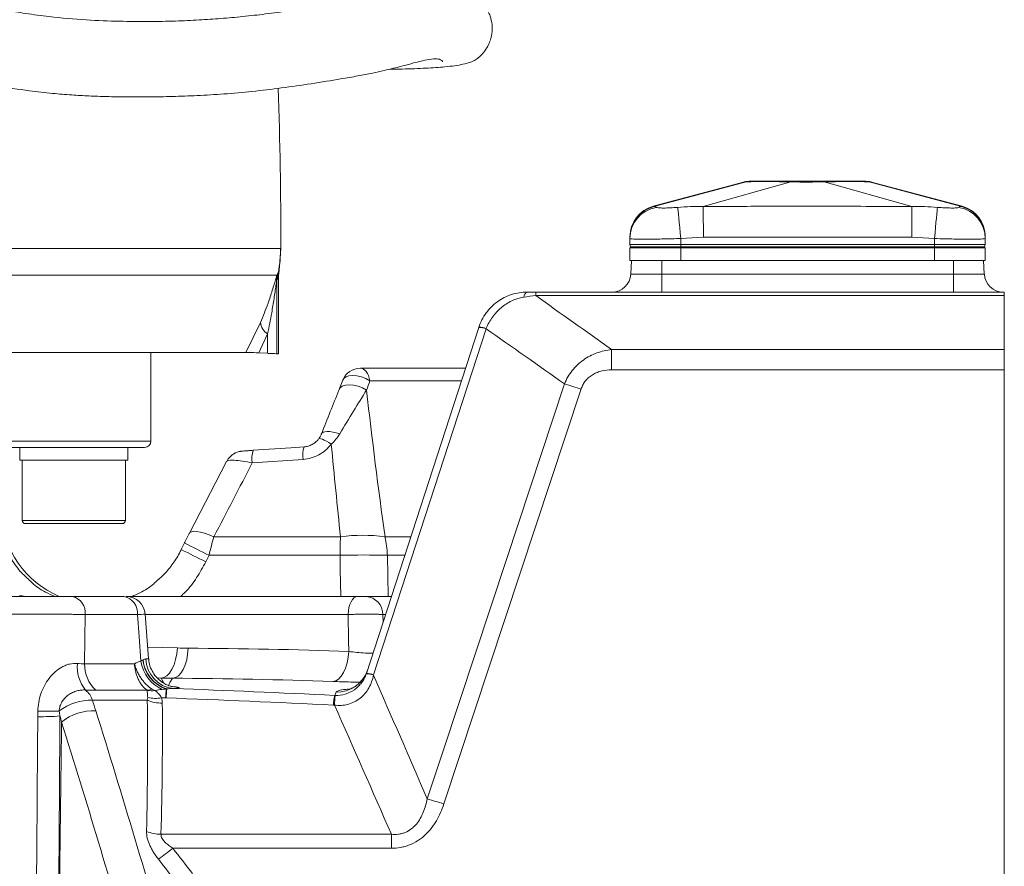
# Model space of a CAD drawing. Header units: millimetres. Extents: x 0 to 8410, y 0 to 5940.
# Tile 63 of 179: x 3878 to 4033, y 2782 to 2916. Entities that reach past the tile are written whole.
import ezdxf

# ---------------------------------------------------------------- set-up
doc = ezdxf.new("R2010")
doc.units = ezdxf.units.MM
doc.header["$LTSCALE"] = 10

msp = doc.modelspace()

# ---------------------------------------------------------------- linework, layer by layer
at = {"color": 7, "linetype": 'Continuous', "lineweight": 0}
for p, q in [((3991.94, 2890.22), (3977.69, 2886.4)), ((4026.37, 2886.4), (4012.12, 2890.22)), ((3985.58, 2886.37), (3985.58, 2886.37)), ((3974.03, 2881.32), (3974.03, 2881.53)), ((3974.03, 2881.32), (3974.03, 2880.37)), ((3974.03, 2880.37), (3982.03, 2880.37)), ((3974.12, 2880.02), (3974.03, 2880.37)), ((3982.03, 2880.37), (4022.03, 2880.37)), ((4022.03, 2880.37), (4030.03, 2880.37)), ((4029.93, 2880.02), (4030.03, 2880.37)), ((4030.03, 2881.53), (4030.03, 2881.32)), ((4030.03, 2881.32), (4030.03, 2880.37)), ((3918.73, 2876.33), (3919.01, 2879.73)), ((3919.01, 2880.02), (3919.01, 2879.73)), ((3974.03, 2877.87), (3974.03, 2879.87)), ((3982.03, 2879.87), (3974.03, 2879.87)), ((4022.03, 2879.87), (3982.03, 2879.87)), ((4030.03, 2879.87), (4022.03, 2879.87)), ((4030.03, 2877.87), (4030.03, 2879.87)), ((3974.29, 2877.87), (3974.03, 2877.87)), ((3974.29, 2877.87), (3974.18, 2875.71)), ((3974.29, 2877.87), (3979.03, 2877.87)), ((3979.03, 2877.87), (3980, 2877.87)), ((3982.03, 2877.87), (3980, 2877.87)), ((4022.03, 2877.87), (3982.03, 2877.87)), ((4024.06, 2877.87), (4022.03, 2877.87)), ((4024.06, 2877.87), (4025.03, 2877.87)), ((4025.03, 2877.87), (4029.77, 2877.87)), ((4030.03, 2877.87), (4029.77, 2877.87)), ((4029.77, 2877.87), (4029.88, 2875.71)), ((3918.73, 2876.33), (3918.65, 2875.45)), ((3918.65, 2863.14), (3918.65, 2875.45)), ((3959.18, 2872.87), (4033.03, 2872.87)), ((4033.03, 2872.87), (4033.03, 2872.32)), ((4033.03, 2872.32), (4033.03, 2863.82)), ((3932.49, 2812.73), (3950.22, 2867.3)), ((3913.5, 2863.37), (3589.77, 2863.37)), ((3898.53, 2849.37), (3898.53, 2863.37)), ((3915.56, 2863.28), (3916.93, 2863.22)), ((3918.39, 2863.15), (3918.65, 2863.14)), ((4033.03, 2863.82), (4033.03, 2860.6)), ((3931.56, 2860.87), (3948.13, 2860.87)), ((4033.03, 2710.87), (4033.03, 2860.6)), ((3897.53, 2848.37), (3752.03, 2848.37)), ((3877.9, 2848.37), (3877.9, 2846.37)), ((3894.9, 2846.37), (3894.9, 2848.37)), ((3877.9, 2846.37), (3883.14, 2846.37)), ((3878.26, 2846.37), (3878.26, 2836.87)), ((3883.14, 2846.37), (3894.9, 2846.37)), ((3894.53, 2836.87), (3894.53, 2846.37)), ((3910.45, 2846.17), (3904.61, 2834.88)), ((3883.47, 2836.37), (3878.76, 2836.37)), ((3894.03, 2836.37), (3883.47, 2836.37)), ((3903.82, 2833.32), (3903.32, 2832.28)), ((3886.2, 2824.87), (3894.34, 2824.87)), ((3894.64, 2824.87), (3894.64, 2824.87)), ((3894.64, 2824.87), (3931.09, 2824.87)), ((3932.46, 2824.87), (3936.43, 2824.87)), ((3898.13, 2815.12), (3897.61, 2822.09))]:
    msp.add_line(p, q, dxfattribs=at)
at = {"color": 8, "linetype": 'Continuous', "lineweight": 0}
for p, q in [((3977.77, 2886.37), (3992.32, 2890.25)), ((3985.58, 2886.37), (3999.41, 2890.25)), ((4018.47, 2886.37), (4004.65, 2890.25)), ((4026.29, 2886.37), (4011.74, 2890.25)), ((3974.12, 2880.02), (3982.03, 2880.02)), ((3985.61, 2881.53), (3982.03, 2881.32)), ((3982.03, 2881.32), (3982.03, 2880.37)), ((3982.03, 2880.02), (3982.03, 2880.37)), ((3982.03, 2880.02), (4022.03, 2880.02)), ((3982.03, 2879.87), (3982.03, 2880.02)), ((4018.44, 2881.53), (3985.61, 2881.53)), ((4022.03, 2881.32), (4018.44, 2881.53)), ((4022.03, 2881.32), (4022.03, 2880.37)), ((4022.03, 2880.02), (4022.03, 2880.37)), ((4022.03, 2880.02), (4029.93, 2880.02)), ((4022.03, 2879.87), (4022.03, 2880.02)), ((3724.78, 2879.75), (3918.96, 2879.75)), ((3982.03, 2877.87), (3982.03, 2879.87)), ((4022.03, 2877.87), (4022.03, 2879.87)), ((3979.03, 2877.87), (3979.03, 2875.71)), ((4025.03, 2877.87), (4025.03, 2875.71)), ((3918.38, 2875.52), (3585.47, 2875.52)), ((3918.48, 2875.77), (3918.61, 2875.96)), ((3918.65, 2875.45), (3918.53, 2875.03)), ((3918.61, 2875.96), (3918.73, 2876.33)), ((3974.18, 2875.71), (3979.03, 2875.71)), ((3979.03, 2875.71), (4025.03, 2875.71)), ((3979.03, 2875.71), (3979.03, 2872.87)), ((4025.03, 2875.71), (4025.03, 2872.87)), ((4025.03, 2875.71), (4029.88, 2875.71)), ((3918.53, 2875.03), (3918.39, 2874.79)), ((3918.39, 2874.79), (3918.39, 2863.15)), ((3959.18, 2872.32), (3959.18, 2872.87)), ((4033.03, 2872.32), (3959.18, 2872.32)), ((3913.5, 2863.37), (3915.81, 2868.07)), ((3916.93, 2866.27), (3915.56, 2863.28)), ((3916.93, 2863.22), (3916.93, 2866.27)), ((3951.36, 2867.09), (3933.63, 2812.52)), ((3971.14, 2860.6), (3971.14, 2863.82)), ((3971.14, 2863.82), (4033.03, 2863.82)), ((4033.03, 2860.6), (3971.14, 2860.6)), ((3947.49, 2858.9), (3933.04, 2858.9)), ((3966.34, 2857.6), (3944.69, 2792.16)), ((3752.03, 2849.37), (3898.53, 2849.37)), ((3922.52, 2846.5), (3914.51, 2845.95)), ((3878.26, 2836.87), (3883.28, 2836.87)), ((3883.28, 2836.87), (3894.53, 2836.87)), ((3908.46, 2834.28), (3928.41, 2834.28)), ((3935.43, 2834.28), (3939.49, 2834.28)), ((3907.69, 2831.38), (3907.18, 2830.34)), ((3928.34, 2831.38), (3907.69, 2831.38)), ((3935.8, 2831.38), (3935.93, 2824.87)), ((3938.55, 2831.38), (3935.8, 2831.38)), ((3888.16, 2822.03), (3888.09, 2814.28)), ((3896.41, 2822.03), (3888.16, 2822.03)), ((3929.61, 2822.03), (3897.61, 2822.03)), ((3935.09, 2822.03), (3935.12, 2820.82)), ((3935.51, 2822.03), (3935.09, 2822.03)), ((3898, 2816.88), (3902.71, 2816.76)), ((3888.09, 2814.28), (3895.94, 2814.28)), ((3900.12, 2812.02), (3899.55, 2812.04)), ((3897.92, 2810.1), (3889.86, 2810.1)), ((3897.96, 2808.53), (3889.32, 2808.53)), ((3900.12, 2787.39), (3936.43, 2787.39)), ((3936.43, 2785.19), (3936.43, 2787.39)), ((3936.43, 2785.19), (3901.99, 2785.19))]:
    msp.add_line(p, q, dxfattribs=at)
at = {"color": 8, "linetype": 'Continuous', "lineweight": 0, "flags": 128}
for points in [[(4012.13, 2890.22), (4012.05, 2890.22), (4011.74, 2890.25), (4011.74, 2890.25), (4011.74, 2890.25)], [(3977.69, 2886.4), (3977.69, 2886.41), (3977.77, 2886.37), (3977.77, 2886.37), (3977.77, 2886.37)], [(3982.03, 2881.32), (3981.95, 2882.19), (3981.87, 2883.03), (3981.8, 2883.82), (3981.73, 2884.53), (3981.67, 2885.14), (3981.63, 2885.64), (3981.59, 2886), (3981.57, 2886.23)], [(4022.49, 2886.23), (4022.46, 2886), (4022.43, 2885.64), (4022.38, 2885.14), (4022.33, 2884.53), (4022.26, 2883.82), (4022.19, 2883.03), (4022.11, 2882.19), (4022.03, 2881.32)], [(3957.3, 2872.07), (3957.36, 2872.26), (3957.42, 2872.42), (3957.49, 2872.55), (3957.55, 2872.67), (3957.62, 2872.76), (3957.7, 2872.82), (3957.77, 2872.86), (3957.84, 2872.87)], [(3931.56, 2860.87), (3931.8, 2860.84), (3932.03, 2860.73), (3932.26, 2860.56), (3932.46, 2860.33), (3932.65, 2860.04), (3932.81, 2859.7), (3932.94, 2859.31), (3933.04, 2858.9)], [(3928.77, 2858.98), (3928.93, 2859.23), (3929.27, 2859.49), (3929.75, 2859.66), (3930.34, 2859.71), (3931.01, 2859.66), (3931.71, 2859.5), (3932.4, 2859.24), (3933.04, 2858.9)], [(3942.07, 2792.96), (3944.58, 2800.55), (3954.62, 2830.89), (3963.72, 2858.4)], [(3928.15, 2857.4), (3928.34, 2857.76), (3928.7, 2858.04), (3929.19, 2858.21), (3929.79, 2858.27), (3930.47, 2858.22), (3931.18, 2858.05), (3931.88, 2857.78), (3932.52, 2857.42)], [(3925.39, 2850.45), (3925.47, 2850.63), (3925.66, 2850.77), (3925.93, 2850.86), (3926.3, 2850.9), (3926.73, 2850.88), (3927.22, 2850.8), (3927.75, 2850.68), (3928.3, 2850.51)], [(3924.92, 2849.66), (3924.99, 2849.74), (3925.12, 2849.77), (3925.31, 2849.74), (3925.56, 2849.66), (3925.86, 2849.53), (3926.2, 2849.36), (3926.57, 2849.14), (3926.96, 2848.89)], [(3904.61, 2834.88), (3904.68, 2834.96), (3904.91, 2835.09), (3905.26, 2835.15), (3905.74, 2835.12), (3906.31, 2835.02), (3906.97, 2834.84), (3907.69, 2834.59), (3908.46, 2834.28)], [(3928.44, 2824.87), (3928.38, 2829.12), (3928.34, 2831.38)], [(3931.09, 2824.87), (3930.81, 2824.82), (3930.54, 2824.66), (3930.29, 2824.4), (3930.07, 2824.05), (3929.88, 2823.62), (3929.74, 2823.13), (3929.65, 2822.59), (3929.61, 2822.03)], [(3896.97, 2814.69), (3896.68, 2818.55), (3896.41, 2822.03)], [(3929.73, 2816.21), (3929.69, 2817.95), (3929.61, 2822.03)], [(3902.71, 2816.76), (3902.61, 2815.82), (3902.43, 2814.93), (3902.18, 2814.11), (3901.85, 2813.4), (3901.47, 2812.81), (3901.04, 2812.38), (3900.58, 2812.11), (3900.12, 2812.02)], [(3904.39, 2816.72), (3904.32, 2815.8), (3904.17, 2814.91), (3903.93, 2814.1), (3903.63, 2813.39), (3903.27, 2812.8), (3902.86, 2812.37), (3902.41, 2812.09), (3901.95, 2811.99)], [(3929.73, 2816.21), (3929.64, 2815.29), (3929.47, 2814.41), (3929.21, 2813.6), (3928.9, 2812.89), (3928.52, 2812.3), (3928.11, 2811.86), (3927.66, 2811.58), (3927.2, 2811.47)]]:
    msp.add_lwpolyline(points, dxfattribs=at)
at = {"color": 7, "linetype": 'Continuous', "lineweight": 0, "flags": 128}
for points in [[(3914.66, 2847.92), (3920.61, 2848.32), (3922.67, 2848.46)], [(3903.82, 2833.32), (3903.47, 2832.59), (3903.32, 2832.28)]]:
    msp.add_lwpolyline(points, dxfattribs=at)
at = {"color": 7, "linetype": 'Continuous', "lineweight": 0}
for centre, radius, start, end in [((3037.39, 2877.87), 881.64, 0.1394, 1.76205), ((3993.15, 2885.37), 5, 90, 104.1818), ((4010.9, 2885.37), 5, 75.8176, 90), ((3979.03, 2881.59), 5, 105.5802, 180), ((4025.03, 2881.59), 5, 0, 74.4299), ((3974.32, 2880.07), 0.2, 195, 270), ((4029.74, 2880.07), 0.2, 270, 345), ((3971.18, 2875.87), 3, 270, 357), ((4032.88, 2875.87), 3, 183, 270), ((3931.56, 2857.87), 3, 90, 158.3923), ((3897.53, 2849.37), 1, 270, 0), ((3890.3, 2839.07), 15.5, 184, 246.355), ((3878.76, 2836.87), 0.5, 180, 270), ((3894.03, 2836.87), 0.5, 270, 0), ((3894.64, 2821.87), 3, 4.3582, 90.0011)]:
    msp.add_arc(centre, radius, start, end, dxfattribs=at)
at = {"color": 8, "linetype": 'Continuous', "lineweight": 0}
for centre, radius, start, end in [((3979.01, 2881.31), 4.98, 99.531, 179.9038), ((4025.04, 2881.31), 4.98, 0.0964, 80.4688), ((3898.96, 2879.7), 20.01, 349.2213, 0.1218), ((3922.23, 2874.8), 3.91, 169.4759, 184.8587), ((3923.38, 2874.8), 4.99, 168.7956, 180.1422), ((3923.44, 2875.06), 4.91, 169.4293, 180.399), ((3918.14, 2868.27), 2.34, 185.0974, 238.7648), ((3950.22, 2864.07), 3.23, 69.2272, 90.0011), ((3950.39, 2864.56), 2.78, 68.8381, 93.2005), ((3947.32, 2800.46), 60.21, 71.5855, 74.1949), ((3918.74, 2846.61), 4.29, 162.3391, 188.9326), ((3926.75, 2847.16), 4.29, 162.3392, 188.9316), ((4003.04, 2830.92), 74.7, 177.4279, 179.6508), ((3931.92, 2810.18), 24.35, 81.7182, 98.2818), ((3920.35, 2830.9), 15.45, 1.7804, 12.6243), ((3957.66, 2935.88), 116.98, 242.3209, 244.4384), ((3958.14, 2936.87), 116.93, 242.3208, 244.4392), ((3932.07, 2675.84), 155.58, 88.6273, 91.3727), ((3885.59, 2822.35), 2.59, 352.7767, 76.3719), ((3893.81, 2822.31), 2.61, 353.84, 78.4911), ((3932.28, 2822.06), 2.81, 359.3071, 86.3399), ((3902.58, 2815.4), 5.35, 185.7287, 252.4113), ((3902.58, 2815.39), 5.31, 185.4924, 253.1493), ((3902.56, 2815.15), 4.81, 181.4599, 264.0199), ((3892.71, 2813.78), 5.78, 174.6101, 219.1277), ((3893.68, 2814.18), 5.6, 178.9436, 226.8894), ((3902.72, 2815.51), 5.81, 188.0795, 245.4975), ((3927.91, 2814.8), 4.99, 267.6715, 341.9714), ((3932.31, 2809.03), 3.67, 69.1373, 87.339), ((3932.49, 2809.5), 3.23, 69.2255, 90.0013), ((3897.74, 2812.72), 2.63, 273.9739, 292.1061), ((3920.55, 2807.94), 19.73, 173.1268, 177.2531), ((3920.71, 2807.97), 19.81, 173.2409, 177.3764), ((3885.99, 2807.41), 3.52, 18.6134, 50.5805), ((3898.63, 2813.87), 3.86, 259.687, 277.8454), ((3899.24, 2814.15), 5.34, 256.9309, 280.5819), ((3936.01, 2807.47), 8.7, 168.0156, 178.1459), ((3940.86, 2807.47), 13.4, 172.2724, 178.8266), ((3889.16, 2800.18), 8.36, 88.8467, 127.3839), ((3900.24, 2813.85), 5.79, 246.7754, 270.9221), ((3881.06, 2849.27), 43.35, 269.5375, 274.1593), ((3882.05, 2852.83), 46.06, 268.3474, 272.53), ((3889.55, 2798.75), 8.12, 87.843, 128.764), ((3925.68, 2735.05), 60.19, 71.5853, 74.1968), ((3900.18, 2793.43), 6.05, 247.2962, 269.3961), ((3859.69, 2838.84), 68.32, 305.8538, 308.2489)]:
    msp.add_arc(centre, radius, start, end, dxfattribs=at)
at = {"color": 7, "linetype": 'Continuous', "lineweight": 0}
for points, knots in [([(3936.06, 2907.98), (3936.77, 2908), (3938.91, 2908.04), (3941.89, 2908.16), (3945.19, 2908.38), (3947.85, 2908.75), (3949.23, 2909.2), (3949.83, 2909.56), (3950.14, 2909.8), (3950.41, 2910.05), (3950.65, 2910.3), (3950.81, 2910.47), (3951.15, 2910.87), (3951.61, 2911.55), (3951.99, 2912.43), (3952.23, 2913.25), (3952.34, 2914.2), (3952.31, 2915.21), (3952.01, 2916.52), (3951.37, 2917.78), (3950.37, 2918.91), (3949.67, 2919.42), (3948.87, 2919.9), (3948, 2920.25), (3947.07, 2920.57), (3945.94, 2920.91), (3944.53, 2921.27), (3942.97, 2921.47), (3941.54, 2921.45), (3940.16, 2921.26), (3938.9, 2920.99), (3937.61, 2920.67), (3936.23, 2920.29), (3934.62, 2919.86), (3932.72, 2919.42), (3930.37, 2918.92), (3927.47, 2918.38), (3924.07, 2917.8), (3920.41, 2917.23), (3916.74, 2916.72), (3913.15, 2916.31), (3909.65, 2915.99), (3906.11, 2915.76), (3902.35, 2915.59), (3898.17, 2915.51), (3893.51, 2915.55), (3888.26, 2915.75), (3883.26, 2916.18), (3878.98, 2916.75), (3875.83, 2917.29), (3873.03, 2917.86), (3870.2, 2918.52), (3866.99, 2919.41), (3863.61, 2920.51), (3860.34, 2921.74), (3857.44, 2922.97), (3854.85, 2924.17), (3852.66, 2925.27), (3850.65, 2926.34), (3848.51, 2927.54), (3845.91, 2929.09), (3842.8, 2931.09), (3839.37, 2933.55), (3836.04, 2936.26), (3833.19, 2938.88), (3831.01, 2941.09), (3829.43, 2942.81), (3827.94, 2944.51), (3826.14, 2946.68), (3823.71, 2949.82), (3820.89, 2953.79), (3817.88, 2958.37), (3813.83, 2964.91), (3808.95, 2973.34), (3803.83, 2982.92), (3799.29, 2991.9), (3795.23, 3000.16), (3791.15, 3008.49), (3787.1, 3016.84), (3783.22, 3025.07), (3779.68, 3032.86), (3776.49, 3039.86), (3773.64, 3045.92), (3771.43, 3050.54), (3769.78, 3054.04), (3768.42, 3056.96), (3766.86, 3060.39), (3765.03, 3064.51), (3763.33, 3068.49), (3761.91, 3072.09), (3760.8, 3075.21), (3759.81, 3078.18), (3758.84, 3081.17), (3758.06, 3083.94), (3757.44, 3086.43), (3757.01, 3088.21), (3756.7, 3089.47), (3756.49, 3090.32), (3756.3, 3091.08), (3756.11, 3091.77), (3755.9, 3092.55), (3755.61, 3093.6), (3755.22, 3095.01), (3754.78, 3096.74), (3754.41, 3098.62), (3754.19, 3099.92), (3754.08, 3100.58)], [0, 0, 0, 0, 0.011317, 0.034136, 0.056251, 0.083006, 0.108895, 0.114881, 0.119557, 0.122939, 0.124171, 0.125118, 0.125845, 0.128292, 0.130088, 0.13212, 0.133748, 0.136013, 0.139427, 0.144045, 0.14696, 0.151496, 0.158019, 0.166511, 0.176866, 0.188021, 0.2025, 0.214535, 0.224381, 0.232338, 0.239809, 0.247181, 0.255755, 0.265145, 0.275885, 0.28786, 0.302828, 0.318941, 0.33415, 0.347979, 0.360555, 0.371982, 0.382635, 0.39381, 0.405645, 0.418177, 0.431603, 0.445987, 0.454902, 0.462337, 0.468327, 0.474587, 0.482061, 0.490749, 0.498212, 0.505119, 0.511436, 0.516803, 0.521182, 0.52638, 0.5331, 0.541377, 0.551299, 0.561424, 0.569937, 0.576719, 0.581649, 0.585005, 0.591379, 0.599837, 0.610514, 0.622479, 0.634697, 0.659227, 0.683976, 0.70273, 0.721753, 0.740829, 0.759799, 0.778542, 0.79619, 0.811721, 0.825188, 0.836744, 0.842828, 0.848752, 0.856481, 0.865988, 0.876956, 0.884487, 0.892646, 0.901618, 0.910561, 0.922027, 0.932591, 0.941881, 0.946457, 0.950562, 0.954192, 0.957347, 0.960473, 0.964974, 0.972041, 0.98069, 0.990321, 1, 1, 1, 1]), ([(3742.47, 3098.01), (3742.64, 3097.05), (3742.98, 3095.23), (3743.48, 3092.87), (3744.01, 3091), (3744.41, 3089.53), (3744.77, 3088.23), (3745.1, 3086.93), (3745.48, 3085.37), (3745.96, 3083.43), (3746.57, 3080.98), (3747.37, 3078.06), (3748.44, 3074.7), (3749.62, 3071.17), (3750.91, 3067.53), (3752.45, 3063.67), (3754.17, 3059.65), (3755.93, 3055.68), (3757.57, 3052.09), (3758.91, 3049.21), (3760.02, 3046.85), (3761.13, 3044.49), (3762.5, 3041.61), (3764.18, 3038.06), (3766.1, 3034), (3768.14, 3029.59), (3770.12, 3025.26), (3772.04, 3021.05), (3773.87, 3017.08), (3775.6, 3013.35), (3777.13, 3010.11), (3778.43, 3007.4), (3779.65, 3004.84), (3781.01, 3002.04), (3782.68, 2998.6), (3784.6, 2994.69), (3786.57, 2990.7), (3788.36, 2987.12), (3789.83, 2984.2), (3791.11, 2981.69), (3792.78, 2978.46), (3795.11, 2974.01), (3798.32, 2968.11), (3802.09, 2961.44), (3805.7, 2955.38), (3808.96, 2950.22), (3811.53, 2946.41), (3813.94, 2943.04), (3816.05, 2940.28), (3817.82, 2938.08), (3819.27, 2936.38), (3820.65, 2934.82), (3822.29, 2933.04), (3824.5, 2930.77), (3827.35, 2928.07), (3830.77, 2925.15), (3834.47, 2922.36), (3838.06, 2919.95), (3841.22, 2918.05), (3843.87, 2916.57), (3846.12, 2915.39), (3848.34, 2914.28), (3850.88, 2913.09), (3853.81, 2911.81), (3857.69, 2910.23), (3862.5, 2908.49), (3868.28, 2906.73), (3873.99, 2905.43), (3878.91, 2904.64), (3882.87, 2904.19), (3885.98, 2903.94), (3888.83, 2903.78), (3891.64, 2903.69), (3894.77, 2903.63), (3898.24, 2903.63), (3902.04, 2903.7), (3906.02, 2903.84), (3910.23, 2904.1), (3914.68, 2904.5), (3919.31, 2905.06), (3924.04, 2905.75), (3927.99, 2906.39), (3931.1, 2906.93), (3933.36, 2907.37), (3935.21, 2907.77), (3936.69, 2908.13), (3937.9, 2908.44), (3939.17, 2908.78), (3940.62, 2909.18), (3942.19, 2909.55), (3943.47, 2909.7), (3944.23, 2909.54), (3944.54, 2909.27), (3944.51, 2909.18), (3944.5, 2909.15)], [0, 0, 0, 0, 0.015166, 0.028612, 0.037468, 0.045026, 0.052213, 0.059224, 0.067182, 0.077783, 0.089676, 0.102573, 0.11573, 0.127908, 0.139299, 0.15042, 0.161572, 0.172797, 0.182763, 0.190462, 0.195789, 0.201622, 0.209285, 0.218751, 0.229904, 0.241602, 0.253702, 0.264214, 0.274898, 0.285147, 0.293822, 0.300839, 0.306925, 0.314403, 0.323477, 0.334756, 0.346296, 0.356139, 0.364213, 0.370557, 0.376931, 0.391161, 0.408048, 0.427409, 0.449003, 0.461125, 0.47306, 0.483364, 0.492038, 0.499102, 0.504571, 0.508854, 0.514856, 0.522957, 0.533041, 0.544948, 0.557899, 0.569206, 0.578716, 0.586502, 0.592585, 0.598227, 0.6056, 0.614236, 0.6228, 0.637663, 0.653452, 0.669294, 0.683664, 0.693744, 0.702302, 0.710108, 0.718304, 0.726917, 0.738289, 0.750373, 0.763472, 0.778245, 0.794828, 0.81336, 0.834024, 0.857018, 0.871967, 0.885277, 0.896822, 0.90647, 0.9141, 0.921096, 0.932803, 0.946017, 0.960856, 0.977508, 0.993864, 1, 1, 1, 1]), ([(3993.4, 2890.37), (3993.35, 2890.37), (3992.98, 2890.37), (3992.63, 2890.3), (3992.32, 2890.25)], [0, 0, 0, 0, 0.143864, 1, 1, 1, 1]), ([(3992.32, 2890.25), (3992.32, 2890.25), (3992.32, 2890.25), (3992.32, 2890.25), (3992.32, 2890.25)], [0, 0, 0, 0, 0.62558, 1, 1, 1, 1]), ([(3993.4, 2890.37), (3993.69, 2890.37), (3994.28, 2890.37), (3996.22, 2890.37), (3998.13, 2890.37), (3999.35, 2890.37), (3999.65, 2890.37)], [0, 0, 0, 0, 0.297415, 0.594125, 0.901491, 1, 1, 1, 1]), ([(3999.65, 2890.37), (3999.63, 2890.37), (3999.56, 2890.37), (3999.48, 2890.3), (3999.41, 2890.25)], [0, 0, 0, 0, 0.143859, 1, 1, 1, 1]), ([(3999.41, 2890.25), (3999.41, 2890.25), (3999.41, 2890.25), (3999.41, 2890.25), (3999.41, 2890.25)], [0, 0, 0, 0, 0.628693, 1, 1, 1, 1]), ([(3999.65, 2890.37), (4000.94, 2890.37), (4002.54, 2890.37), (4004.11, 2890.37), (4004.41, 2890.37)], [0, 0, 0, 0, 0.8080045, 1, 1, 1, 1]), ([(4004.41, 2890.37), (4004.42, 2890.37), (4004.5, 2890.37), (4004.58, 2890.3), (4004.64, 2890.25)], [0, 0, 0, 0, 0.1438558, 1, 1, 1, 1]), ([(4004.41, 2890.37), (4005.29, 2890.37), (4007.05, 2890.37), (4009.15, 2890.37), (4010.27, 2890.37), (4010.58, 2890.37), (4010.66, 2890.37)], [0, 0, 0, 0, 0.297414, 0.594124, 0.90149, 1, 1, 1, 1]), ([(4004.64, 2890.25), (4004.64, 2890.25), (4004.64, 2890.25), (4004.65, 2890.25), (4004.65, 2890.25)], [0, 0, 0, 0, 0.6280476, 1, 1, 1, 1]), ([(4010.66, 2890.37), (4010.71, 2890.37), (4011.07, 2890.37), (4011.43, 2890.3), (4011.74, 2890.25)], [0, 0, 0, 0, 0.1438528, 1, 1, 1, 1]), ([(4011.74, 2890.25), (4011.74, 2890.25), (4011.74, 2890.25), (4011.74, 2890.25), (4011.74, 2890.25)], [0, 0, 0, 0, 0.628693, 1, 1, 1, 1]), ([(3950.23, 2867.34), (3950.49, 2868.15), (3950.87, 2868.89), (3951.87, 2870.26), (3952.46, 2870.85), (3953.48, 2871.59), (3953.84, 2871.81), (3954.58, 2872.19), (3954.97, 2872.35), (3956.18, 2872.74), (3957, 2872.87), (3957.84, 2872.87)], [0, 0, 0, 0, 0.25, 0.25, 0.5, 0.5, 0.625, 0.625, 0.75, 0.75, 1, 1, 1, 1]), ([(3915.56, 2863.28), (3915, 2863.31), (3913.96, 2863.36), (3913.64, 2863.37), (3913.5, 2863.37)], [0, 0, 0, 0, 0.5294672, 1, 1, 1, 1]), ([(3918.39, 2863.15), (3918.3, 2863.15), (3918.14, 2863.16), (3917.45, 2863.19), (3917, 2863.21), (3916.93, 2863.22)], [0, 0, 0, 0, 0.459525, 0.91904, 1, 1, 1, 1]), ([(3928.77, 2858.98), (3928.64, 2858.63), (3928.44, 2858.14), (3928.25, 2857.66), (3928.19, 2857.52)], [0, 0, 0, 0, 0.70064, 1, 1, 1, 1]), ([(3925.39, 2850.45), (3925.87, 2851.67), (3926.34, 2852.86), (3927.26, 2855.18), (3927.72, 2856.31), (3928.15, 2857.4)], [0, 0, 0, 0, 0.5, 0.5, 1, 1, 1, 1]), ([(3922.67, 2848.46), (3922.89, 2848.48), (3923.11, 2848.52), (3923.54, 2848.65), (3923.75, 2848.74), (3924.14, 2848.95), (3924.32, 2849.07), (3924.64, 2849.35), (3924.79, 2849.5), (3924.92, 2849.66)], [0, 0, 0, 0, 0.25, 0.25, 0.5, 0.5, 0.75, 0.75, 1, 1, 1, 1]), ([(3924.92, 2849.66), (3925.02, 2849.79), (3925.11, 2849.92), (3925.27, 2850.18), (3925.34, 2850.31), (3925.39, 2850.45)], [0, 0, 0, 0, 0.5, 0.5, 1, 1, 1, 1]), ([(3913.96, 2847.87), (3913.91, 2847.86), (3913.65, 2847.84), (3913.25, 2847.82), (3912.98, 2847.79), (3912.86, 2847.78), (3912.77, 2847.77), (3912.58, 2847.75), (3912.24, 2847.67), (3911.79, 2847.5), (3911.25, 2847.16), (3910.76, 2846.71), (3910.56, 2846.3), (3910.49, 2846.15)], [0, 0, 0, 0, 0.032199, 0.172508, 0.322027, 0.365985, 0.389554, 0.416662, 0.50197, 0.5981, 0.716559, 0.897643, 1, 1, 1, 1]), ([(3913.96, 2847.87), (3913.96, 2847.87), (3914.16, 2847.88), (3914.41, 2847.9), (3914.66, 2847.92)], [0, 0, 0, 0, 0.014747, 1, 1, 1, 1]), ([(3904.62, 2834.88), (3904.59, 2834.83), (3904.34, 2834.36), (3904.07, 2833.82), (3903.84, 2833.35), (3903.83, 2833.31)], [0, 0, 0, 0, 0.1037616, 0.9365459, 1, 1, 1, 1]), ([(3903.3, 2832.29), (3903.25, 2832.18), (3902.91, 2831.38), (3902.02, 2830.05), (3900.73, 2828.41), (3899.71, 2827.54), (3899.25, 2827.14)], [0, 0, 0, 0, 0.055484, 0.390475, 0.723547, 1, 1, 1, 1]), ([(3879.42, 2827.41), (3879.54, 2827.29), (3880.28, 2826.55), (3881.64, 2825.65), (3882.93, 2825.09), (3883.43, 2824.87)], [0, 0, 0, 0, 0.114723, 0.655078, 1, 1, 1, 1]), ([(3895.5, 2824.87), (3895.94, 2825.06), (3897.18, 2825.57), (3898.45, 2826.38), (3899.17, 2827.06), (3899.27, 2827.15)], [0, 0, 0, 0, 0.326369, 0.914902, 1, 1, 1, 1]), ([(3876.12, 2824.87), (3876.42, 2824.87), (3876.74, 2824.87), (3877.28, 2824.87), (3877.47, 2824.87), (3877.86, 2824.87), (3878.06, 2824.87), (3878.68, 2824.87), (3879.11, 2824.87), (3880.02, 2824.87), (3880.49, 2824.87), (3881.19, 2824.87), (3881.42, 2824.87), (3881.9, 2824.87), (3882.14, 2824.87), (3882.84, 2824.87), (3883.3, 2824.87), (3883.97, 2824.87), (3884.2, 2824.87), (3884.63, 2824.87), (3884.84, 2824.87), (3885.46, 2824.87), (3885.84, 2824.87), (3886.2, 2824.87)], [0, 0, 0, 0, 0.125, 0.125, 0.1875, 0.1875, 0.25, 0.25, 0.375, 0.375, 0.5, 0.5, 0.5625, 0.5625, 0.625, 0.625, 0.75, 0.75, 0.8125, 0.8125, 0.875, 0.875, 1, 1, 1, 1]), ([(3931.09, 2824.87), (3931.2, 2824.87), (3931.33, 2824.87), (3931.59, 2824.87), (3931.73, 2824.87), (3931.98, 2824.87), (3932.1, 2824.87), (3932.31, 2824.87), (3932.39, 2824.87), (3932.46, 2824.87)], [0, 0, 0, 0, 0.25, 0.25, 0.5, 0.5, 0.75, 0.75, 1, 1, 1, 1]), ([(3902, 2810.65), (3902.01, 2810.64), (3902.03, 2810.64), (3901.93, 2810.66), (3901.66, 2810.72), (3901.17, 2810.88), (3900.52, 2811.2), (3899.81, 2811.72), (3899.12, 2812.44), (3898.57, 2813.38), (3898.23, 2814.3), (3898.2, 2814.9), (3898.19, 2815.12)], [0, 0, 0, 0, 0.018389, 0.104148, 0.172574, 0.252741, 0.35795, 0.477864, 0.611173, 0.758419, 0.913962, 1, 1, 1, 1]), ([(3932.59, 2813.04), (3932.58, 2813.01), (3932.49, 2812.64), (3932.1, 2812.04), (3931.52, 2811.31), (3930.91, 2810.81), (3930.38, 2810.49), (3929.98, 2810.31), (3929.73, 2810.23), (3929.63, 2810.21), (3929.66, 2810.21), (3929.66, 2810.21)], [0, 0, 0, 0, 0.009586, 0.157219, 0.293354, 0.420114, 0.541445, 0.667079, 0.805801, 0.970829, 1, 1, 1, 1])]:
    msp.add_open_spline(points, degree=3, knots=knots, dxfattribs=at)
at = {"color": 8, "linetype": 'Continuous', "lineweight": 0}
for points, knots in [([(3992.32, 2890.25), (3992.32, 2890.25), (3992.11, 2890.25), (3991.87, 2890.21), (3991.93, 2890.22), (3991.93, 2890.22)], [0, 0, 0, 0, 0.000023, 0.953789, 1, 1, 1, 1]), ([(3999.41, 2890.25), (3998.8, 2890.26), (3997.55, 2890.28), (3995.89, 2890.29), (3994.46, 2890.29), (3993.19, 2890.29), (3992.63, 2890.26), (3992.32, 2890.25)], [0, 0, 0, 0, 0.189386, 0.384541, 0.567317, 0.756314, 1, 1, 1, 1]), ([(4004.65, 2890.25), (4004.65, 2890.25), (4003.86, 2890.25), (4002.52, 2890.21), (4000.78, 2890.22), (3999.83, 2890.25), (3999.41, 2890.25), (3999.41, 2890.25)], [0, 0, 0, 0, 0.000012, 0.47641, 0.734942, 0.999991, 1, 1, 1, 1]), ([(4011.74, 2890.25), (4011.5, 2890.26), (4011.03, 2890.28), (4009.93, 2890.29), (4008.57, 2890.29), (4006.84, 2890.29), (4005.43, 2890.26), (4004.64, 2890.25)], [0, 0, 0, 0, 0.189386, 0.38454, 0.567317, 0.756315, 1, 1, 1, 1]), ([(3974.03, 2881.53), (3974.08, 2882.08), (3974.19, 2883.18), (3975.01, 2884.64), (3976.21, 2885.8), (3977.25, 2886.18), (3977.77, 2886.37)], [0, 0, 0, 0, 0.250001, 0.5, 0.749999, 1, 1, 1, 1]), ([(3977.77, 2886.37), (3977.77, 2886.37), (3977.95, 2886.37), (3978.02, 2886.38), (3978.13, 2886.28), (3978.19, 2886.23)], [0, 0, 0, 0, 0.000013, 0.497791, 1, 1, 1, 1]), ([(3978.19, 2886.23), (3978.26, 2886.2), (3978.39, 2886.14), (3979.09, 2886.12), (3980.06, 2886.13), (3980.96, 2886.18), (3981.47, 2886.22), (3981.57, 2886.23)], [0, 0, 0, 0, 0.230068, 0.45964, 0.700153, 0.942983, 1, 1, 1, 1]), ([(3981.57, 2886.23), (3982.24, 2886.28), (3983.58, 2886.38), (3984.91, 2886.37), (3985.58, 2886.37), (3985.58, 2886.37)], [0, 0, 0, 0, 0.498894, 0.999985, 1, 1, 1, 1]), ([(3985.58, 2886.37), (3985.58, 2886.37), (3988.92, 2886.37), (3995.58, 2886.41), (4006.55, 2886.42), (4014.18, 2886.37), (4018.47, 2886.37), (4018.47, 2886.37)], [0, 0, 0, 0, 0.000002, 0.304024, 0.608048, 0.999998, 1, 1, 1, 1]), ([(3985.61, 2881.53), (3985.61, 2882.08), (3985.6, 2883.18), (3985.59, 2884.64), (3985.59, 2885.8), (3985.58, 2886.18), (3985.58, 2886.37)], [0, 0, 0, 0, 0.250002, 0.500001, 0.75, 1, 1, 1, 1]), ([(4018.44, 2881.53), (4018.45, 2882.08), (4018.45, 2883.18), (4018.46, 2884.64), (4018.47, 2885.8), (4018.47, 2886.18), (4018.47, 2886.37)], [0, 0, 0, 0, 0.2500015, 0.5000006, 0.7500005, 1, 1, 1, 1]), ([(4018.47, 2886.37), (4018.47, 2886.37), (4019.14, 2886.37), (4020.47, 2886.38), (4021.81, 2886.28), (4022.49, 2886.23)], [0, 0, 0, 0, 0.000015, 0.497798, 1, 1, 1, 1]), ([(4022.49, 2886.23), (4022.88, 2886.2), (4023.67, 2886.14), (4024.7, 2886.12), (4025.49, 2886.13), (4025.81, 2886.18), (4025.86, 2886.22), (4025.87, 2886.23)], [0, 0, 0, 0, 0.230071, 0.459642, 0.700156, 0.942984, 1, 1, 1, 1]), ([(4025.87, 2886.23), (4025.9, 2886.28), (4025.96, 2886.38), (4026.29, 2886.37), (4026.29, 2886.37), (4026.29, 2886.37)], [0, 0, 0, 0, 0.498892, 0.999985, 1, 1, 1, 1]), ([(4026.29, 2886.37), (4026.29, 2886.37), (4026.29, 2886.37), (4026.39, 2886.41), (4026.38, 2886.41), (4026.37, 2886.41)], [0, 0, 0, 0, 0.000003, 0.5, 1, 1, 1, 1]), ([(4026.29, 2886.37), (4026.81, 2886.18), (4027.84, 2885.8), (4029.05, 2884.64), (4029.87, 2883.18), (4029.98, 2882.08), (4030.03, 2881.53)], [0, 0, 0, 0, 0.249998, 0.5, 0.749998, 1, 1, 1, 1]), ([(3982.03, 2881.32), (3981.13, 2881.29), (3979.33, 2881.24), (3976.94, 2881.21), (3975.13, 2881.21), (3974.17, 2881.25), (3974.07, 2881.3), (3974.03, 2881.32)], [0, 0, 0, 0, 0.214554, 0.429112, 0.6436, 0.858065, 1, 1, 1, 1]), ([(4030.03, 2881.32), (4029.94, 2881.29), (4029.76, 2881.24), (4028.39, 2881.21), (4026.36, 2881.21), (4024.11, 2881.25), (4022.62, 2881.3), (4022.03, 2881.32)], [0, 0, 0, 0, 0.214554, 0.429113, 0.6436, 0.858064, 1, 1, 1, 1]), ([(3918.96, 2879.75), (3918.98, 2879.75), (3919, 2879.75), (3919.01, 2879.74), (3919.01, 2879.73)], [0, 0, 0, 0, 0.670226, 1, 1, 1, 1]), ([(3915.81, 2868.07), (3916.22, 2869.09), (3916.92, 2870.82), (3917.69, 2873.16), (3918.15, 2874.74), (3918.33, 2875.35), (3918.38, 2875.52)], [0, 0, 0, 0, 0.372515, 0.632951, 0.899759, 1, 1, 1, 1]), ([(3918.38, 2875.52), (3918.41, 2875.61), (3918.46, 2875.74), (3918.48, 2875.77), (3918.48, 2875.77)], [0, 0, 0, 0, 0.751971, 1, 1, 1, 1]), ([(3918.33, 2874.47), (3918.3, 2874.28), (3918.19, 2873.5), (3917.94, 2871.8), (3917.53, 2869.26), (3917.15, 2867.39), (3916.93, 2866.27)], [0, 0, 0, 0, 0.080854, 0.3358296, 0.6046551, 1, 1, 1, 1]), ([(3918.39, 2874.79), (3918.39, 2874.78), (3918.38, 2874.75), (3918.35, 2874.62), (3918.34, 2874.51), (3918.33, 2874.47)], [0, 0, 0, 0, 0.221448, 0.776271, 1, 1, 1, 1]), ([(3957.3, 2872.07), (3956.96, 2872.03), (3956.64, 2871.95), (3956, 2871.75), (3955.69, 2871.62), (3955.09, 2871.33), (3954.8, 2871.17), (3954.24, 2870.8), (3953.97, 2870.6), (3953.21, 2869.95), (3952.76, 2869.46), (3951.97, 2868.37), (3951.65, 2867.78), (3951.39, 2867.16)], [0, 0, 0, 0, 0.125, 0.125, 0.25, 0.25, 0.375, 0.375, 0.5, 0.5, 0.75, 0.75, 1, 1, 1, 1]), ([(3963.72, 2858.4), (3963.87, 2858.78), (3964.05, 2859.14), (3964.46, 2859.84), (3964.69, 2860.17), (3965.19, 2860.81), (3965.46, 2861.11), (3966.05, 2861.66), (3966.36, 2861.92), (3967.02, 2862.39), (3967.36, 2862.6), (3968.07, 2862.97), (3968.44, 2863.13), (3969.57, 2863.55), (3970.34, 2863.73), (3971.14, 2863.82)], [0, 0, 0, 0, 0.125, 0.125, 0.25, 0.25, 0.375, 0.375, 0.5, 0.5, 0.625, 0.625, 0.75, 0.75, 1, 1, 1, 1]), ([(3971.14, 2860.6), (3970.63, 2860.6), (3970.13, 2860.55), (3969.39, 2860.38), (3969.14, 2860.31), (3968.67, 2860.12), (3968.44, 2860.02), (3968, 2859.76), (3967.79, 2859.62), (3967.4, 2859.29), (3967.23, 2859.12), (3966.9, 2858.72), (3966.76, 2858.51), (3966.52, 2858.07), (3966.42, 2857.84), (3966.34, 2857.6)], [0, 0, 0, 0, 0.25, 0.25, 0.375, 0.375, 0.5, 0.5, 0.625, 0.625, 0.75, 0.75, 0.875, 0.875, 1, 1, 1, 1]), ([(3932.52, 2857.42), (3931.85, 2856.37), (3931.16, 2855.26), (3929.75, 2852.95), (3929.03, 2851.76), (3928.3, 2850.51)], [0, 0, 0, 0, 0.5, 0.5, 1, 1, 1, 1]), ([(3926.96, 2848.89), (3926.7, 2848.55), (3926.4, 2848.24), (3925.74, 2847.68), (3925.38, 2847.43), (3924.62, 2847.02), (3924.21, 2846.85), (3923.38, 2846.6), (3922.95, 2846.53), (3922.52, 2846.5)], [0, 0, 0, 0, 0.25, 0.25, 0.5, 0.5, 0.75, 0.75, 1, 1, 1, 1]), ([(3914.51, 2845.95), (3913.99, 2846.04), (3912.92, 2846.24), (3911.62, 2846.37), (3910.8, 2846.35), (3910.5, 2846.25), (3910.48, 2846.17), (3910.47, 2846.16)], [0, 0, 0, 0, 0.250389, 0.514985, 0.75258, 0.965178, 1, 1, 1, 1]), ([(3874.24, 2837.99), (3874.32, 2837.18), (3874.5, 2835.57), (3875.24, 2833.19), (3876.38, 2830.91), (3877.77, 2828.92), (3878.91, 2827.87), (3879.42, 2827.41)], [0, 0, 0, 0, 0.200133, 0.400266, 0.615539, 0.830811, 1, 1, 1, 1]), ([(3907.18, 2830.34), (3906.72, 2829.5), (3905.79, 2827.82), (3904.43, 2825.98), (3903.46, 2825.1), (3903.2, 2824.87)], [0, 0, 0, 0, 0.424007, 0.848013, 1, 1, 1, 1]), ([(3888.16, 2822.03), (3887.65, 2822.04), (3887.1, 2822.05), (3886.22, 2822.06), (3885.92, 2822.07), (3885.3, 2822.07), (3884.98, 2822.08), (3884.01, 2822.09), (3883.36, 2822.09), (3882.35, 2822.1), (3882.01, 2822.1), (3881.33, 2822.1), (3881, 2822.1), (3880, 2822.1), (3879.34, 2822.1), (3878.04, 2822.09), (3877.42, 2822.09), (3876.54, 2822.08), (3876.25, 2822.07), (3875.69, 2822.07), (3875.42, 2822.06), (3874.65, 2822.05), (3874.18, 2822.04), (3873.76, 2822.03)], [0, 0, 0, 0, 0.125, 0.125, 0.1875, 0.1875, 0.25, 0.25, 0.375, 0.375, 0.4375, 0.4375, 0.5, 0.5, 0.625, 0.625, 0.75, 0.75, 0.8125, 0.8125, 0.875, 0.875, 1, 1, 1, 1]), ([(3897.58, 2822.09), (3897.58, 2822.09), (3897.58, 2822.09), (3897.13, 2822.07), (3896.63, 2822.04), (3896.41, 2822.03)], [0, 0, 0, 0, 0.2872518, 0.7028769, 1, 1, 1, 1]), ([(3935.09, 2822.03), (3934.96, 2822.04), (3934.81, 2822.05), (3934.48, 2822.06), (3934.29, 2822.07), (3933.87, 2822.08), (3933.65, 2822.09), (3933.18, 2822.09), (3932.93, 2822.09), (3932.43, 2822.09), (3932.17, 2822.09), (3931.64, 2822.09), (3931.37, 2822.08), (3930.85, 2822.07), (3930.59, 2822.06), (3930.09, 2822.05), (3929.84, 2822.04), (3929.61, 2822.03)], [0, 0, 0, 0, 0.125, 0.125, 0.25, 0.25, 0.375, 0.375, 0.5, 0.5, 0.625, 0.625, 0.75, 0.75, 0.875, 0.875, 1, 1, 1, 1]), ([(3897.76, 2815.03), (3897.8, 2815.03), (3898.02, 2815.03), (3898.22, 2815.05), (3898.14, 2815.11), (3898.13, 2815.11)], [0, 0, 0, 0, 0.1677946, 0.9154858, 1, 1, 1, 1]), ([(3929.73, 2816.21), (3930.14, 2816.15), (3930.96, 2816.04), (3932.34, 2815.95), (3933.14, 2815.95), (3933.54, 2815.96)], [0, 0, 0, 0, 0.341898, 0.681426, 1, 1, 1, 1]), ([(3880.72, 2806.79), (3880.73, 2807.26), (3880.78, 2807.72), (3880.93, 2808.63), (3881.05, 2809.09), (3881.34, 2809.96), (3881.52, 2810.39), (3881.96, 2811.21), (3882.2, 2811.61), (3882.77, 2812.33), (3883.08, 2812.68), (3883.77, 2813.28), (3884.13, 2813.54), (3884.71, 2813.86), (3884.92, 2813.95), (3885.32, 2814.11), (3885.52, 2814.17), (3886.14, 2814.32), (3886.56, 2814.36), (3886.95, 2814.32)], [0, 0, 0, 0, 0.125, 0.125, 0.25, 0.25, 0.375, 0.375, 0.5, 0.5, 0.625, 0.625, 0.75, 0.75, 0.8125, 0.8125, 0.875, 0.875, 1, 1, 1, 1]), ([(3897.92, 2810.1), (3897.64, 2810.3), (3897.39, 2810.54), (3897.04, 2810.98), (3896.93, 2811.14), (3896.73, 2811.47), (3896.54, 2811.82), (3896.39, 2812.2), (3896.25, 2812.59), (3896.19, 2812.8), (3896.08, 2813.21), (3896.04, 2813.42), (3895.99, 2813.74), (3895.98, 2813.85), (3895.96, 2814.07), (3895.95, 2814.18), (3895.94, 2814.28)], [0, 0, 0, 0, 0.25, 0.25, 0.375, 0.375, 0.5, 0.625, 0.625, 0.75, 0.75, 0.875, 0.875, 0.9375, 0.9375, 1, 1, 1, 1]), ([(3898.72, 2810.28), (3898.41, 2810.47), (3898.1, 2810.71), (3897.67, 2811.12), (3897.53, 2811.27), (3897.26, 2811.59), (3897, 2811.93), (3896.78, 2812.29), (3896.56, 2812.66), (3896.46, 2812.86), (3896.28, 2813.26), (3896.2, 2813.46), (3896.09, 2813.76), (3896.06, 2813.87), (3896, 2814.08), (3895.97, 2814.18), (3895.94, 2814.28)], [0, 0, 0, 0, 0.25, 0.25, 0.375, 0.375, 0.5, 0.625, 0.625, 0.75, 0.75, 0.875, 0.875, 0.9375, 0.9375, 1, 1, 1, 1]), ([(3900.58, 2811.2), (3900.44, 2811.47), (3900.26, 2811.8), (3900.14, 2811.99), (3900.12, 2812.02)], [0, 0, 0, 0, 0.832015, 1, 1, 1, 1]), ([(3901.95, 2811.99), (3901.86, 2811.84), (3901.75, 2811.67), (3901.5, 2811.25), (3901.37, 2811.01), (3901.23, 2810.73)], [0, 0, 0, 0, 0.5, 0.5, 1, 1, 1, 1]), ([(3933.61, 2812.46), (3933.54, 2812.11), (3933.45, 2811.77), (3933.2, 2811.1), (3933.05, 2810.77), (3932.7, 2810.15), (3932.5, 2809.85), (3932.04, 2809.31), (3931.78, 2809.05), (3931.21, 2808.6), (3930.91, 2808.41), (3930.27, 2808.09), (3929.93, 2807.96), (3928.88, 2807.69), (3928.17, 2807.65), (3927.46, 2807.75)], [0, 0, 0, 0, 0.125, 0.125, 0.25, 0.25, 0.375, 0.375, 0.5, 0.5, 0.625, 0.625, 0.75, 0.75, 1, 1, 1, 1]), ([(3927.58, 2809.27), (3928.12, 2809.26), (3928.65, 2809.33), (3929.68, 2809.64), (3930.16, 2809.87), (3930.82, 2810.33), (3931.02, 2810.5), (3931.4, 2810.87), (3931.58, 2811.07), (3931.9, 2811.5), (3932.04, 2811.72), (3932.29, 2812.2), (3932.39, 2812.44), (3932.48, 2812.7)], [0, 0, 0, 0, 0.25, 0.25, 0.5, 0.5, 0.625, 0.625, 0.75, 0.75, 0.875, 0.875, 1, 1, 1, 1]), ([(3901.97, 2810.66), (3902.19, 2810.64), (3902.91, 2810.57), (3903.1, 2810.47), (3902.67, 2810.4), (3902.16, 2810.38), (3902.06, 2810.37)], [0, 0, 0, 0, 0.168121, 0.542398, 0.916019, 1, 1, 1, 1]), ([(3931.53, 2811.37), (3931.02, 2811.37), (3929.51, 2811.4), (3928.12, 2811.44), (3927.2, 2811.47)], [0, 0, 0, 0, 0.33233, 1, 1, 1, 1]), ([(3927.71, 2809.81), (3927.79, 2809.88), (3927.96, 2810.02), (3928.6, 2810.17), (3929.38, 2810.25), (3929.65, 2810.27)], [0, 0, 0, 0, 0.389162, 0.784147, 1, 1, 1, 1]), ([(3888.22, 2810.13), (3888.01, 2810.14), (3887.78, 2810.14), (3887.33, 2810.09), (3887.11, 2810.05), (3886.65, 2809.92), (3886.42, 2809.83), (3885.97, 2809.62), (3885.76, 2809.5), (3885.35, 2809.21), (3885.15, 2809.04), (3884.81, 2808.68), (3884.65, 2808.47), (3884.39, 2808.04), (3884.28, 2807.8), (3884.13, 2807.32), (3884.09, 2807.07), (3884.08, 2806.82)], [0, 0, 0, 0, 0.125, 0.125, 0.25, 0.25, 0.375, 0.375, 0.5, 0.5, 0.625, 0.625, 0.75, 0.75, 0.875, 0.875, 1, 1, 1, 1]), ([(3897.94, 2810.07), (3897.94, 2810.07), (3897.94, 2810.07), (3897.94, 2810.08), (3897.94, 2810.08), (3897.93, 2810.08), (3897.93, 2810.09), (3897.92, 2810.09), (3897.92, 2810.09), (3897.92, 2810.1)], [0, 0, 0, 0, 0.00002934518, 0.00002934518, 0.00002934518, 0.00005339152, 0.00005339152, 0.00005339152, 0.00006925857, 0.00006925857, 0.00006925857, 0.00006925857]), ([(3898.03, 2808.96), (3898.02, 2809.2), (3898.01, 2809.41), (3897.98, 2809.78), (3897.96, 2809.94), (3897.94, 2810.07)], [0, 0, 0, 0, 0.5, 0.5, 1, 1, 1, 1]), ([(3900.22, 2808.91), (3900.07, 2809.15), (3899.9, 2809.37), (3899.55, 2809.74), (3899.36, 2809.91), (3899.16, 2810.04)], [0, 0, 0, 0, 0.5, 0.5, 1, 1, 1, 1]), ([(3880.35, 2760.24), (3880.4, 2766.89), (3880.46, 2773.54), (3880.51, 2780.18), (3880.58, 2788.76), (3880.64, 2797.34), (3880.71, 2805.92)], [0, 0, 0, 0, 0.02, 0.02, 0.02, 0.04581244, 0.04581244, 0.04581244, 0.04581244]), ([(3889.85, 2806.87), (3894.02, 2793.51), (3898.05, 2780.03), (3905.84, 2752.84), (3909.6, 2739.14), (3913.22, 2725.32)], [0, 0, 0, 0, 0.5, 0.5, 1, 1, 1, 1]), ([(3906.58, 2728.45), (3903.14, 2741.42), (3899.57, 2754.3), (3892.2, 2779.85), (3888.39, 2792.52), (3884.46, 2805.08)], [0, 0, 0, 0, 0.5, 0.5, 1, 1, 1, 1]), ([(3936.43, 2787.39), (3936.8, 2787.35), (3937.17, 2787.35), (3937.72, 2787.42), (3937.9, 2787.46), (3938.26, 2787.55), (3938.44, 2787.61), (3938.95, 2787.82), (3939.27, 2788.01), (3939.72, 2788.34), (3939.86, 2788.47), (3940.12, 2788.72), (3940.25, 2788.85), (3940.6, 2789.27), (3940.8, 2789.57), (3941.17, 2790.21), (3941.33, 2790.54), (3941.74, 2791.55), (3941.93, 2792.25), (3942.07, 2792.96)], [0, 0, 0, 0, 0.125, 0.125, 0.1875, 0.1875, 0.25, 0.25, 0.375, 0.375, 0.4375, 0.4375, 0.5, 0.5, 0.625, 0.625, 0.75, 0.75, 1, 1, 1, 1]), ([(3944.69, 2792.16), (3944.39, 2791.23), (3944.01, 2790.35), (3943.4, 2789.31), (3943.27, 2789.1), (3943, 2788.7), (3942.85, 2788.5), (3942.4, 2787.93), (3942.08, 2787.57), (3941.55, 2787.08), (3941.36, 2786.92), (3940.98, 2786.63), (3940.78, 2786.49), (3940.16, 2786.1), (3939.73, 2785.88), (3939.06, 2785.62), (3938.83, 2785.54), (3938.36, 2785.41), (3938.12, 2785.36), (3937.4, 2785.23), (3936.92, 2785.19), (3936.43, 2785.19)], [0, 0, 0, 0, 0.25, 0.25, 0.3125, 0.3125, 0.375, 0.375, 0.5, 0.5, 0.5625, 0.5625, 0.625, 0.625, 0.75, 0.75, 0.8125, 0.8125, 0.875, 0.875, 1, 1, 1, 1]), ([(3897.85, 2787.86), (3897.84, 2787.51), (3897.88, 2787.14), (3898.06, 2786.38), (3898.2, 2786.01), (3898.45, 2785.44), (3898.54, 2785.25), (3898.75, 2784.88), (3898.85, 2784.7), (3899.19, 2784.16), (3899.44, 2783.81), (3899.71, 2783.47)], [0, 0, 0, 0, 0.25, 0.25, 0.5, 0.5, 0.625, 0.625, 0.75, 0.75, 1, 1, 1, 1]), ([(3901.99, 2785.19), (3901.77, 2785.33), (3901.55, 2785.48), (3901.14, 2785.79), (3900.94, 2785.96), (3900.66, 2786.24), (3900.58, 2786.33), (3900.42, 2786.53), (3900.35, 2786.63), (3900.23, 2786.84), (3900.19, 2786.95), (3900.13, 2787.17), (3900.11, 2787.28), (3900.12, 2787.39)], [0, 0, 0, 0, 0.25, 0.25, 0.5, 0.5, 0.625, 0.625, 0.75, 0.75, 0.875, 0.875, 1, 1, 1, 1])]:
    msp.add_open_spline(points, degree=3, knots=knots, dxfattribs=at)
for points in [[(3959.18, 2872.32), (3958.55, 2872.25), (3957.93, 2872.17), (3957.3, 2872.07)], [(3959.18, 2872.32), (3963.14, 2869.5), (3967.12, 2866.67), (3971.14, 2863.82)], [(3951.39, 2867.16), (3951.38, 2867.14), (3951.37, 2867.11), (3951.36, 2867.09)], [(3963.72, 2858.4), (3959.57, 2861.32), (3955.46, 2864.21), (3951.36, 2867.09)], [(3933.04, 2858.9), (3932.86, 2858.4), (3932.69, 2857.91), (3932.52, 2857.42)], [(3932.52, 2857.42), (3933.39, 2849.7), (3934.35, 2841.99), (3935.43, 2834.28)], [(3928.3, 2850.51), (3927.95, 2849.91), (3927.49, 2849.38), (3926.96, 2848.89)], [(3928.41, 2834.28), (3927.9, 2839.14), (3927.42, 2844.02), (3926.96, 2848.89)], [(3914.51, 2845.95), (3912.5, 2842.05), (3910.49, 2838.16), (3908.46, 2834.28)], [(3908.46, 2834.28), (3908.19, 2833.34), (3907.93, 2832.37), (3907.69, 2831.38)], [(3902.71, 2816.76), (3903.27, 2816.74), (3903.83, 2816.73), (3904.39, 2816.72)], [(3904.39, 2816.72), (3912.84, 2816.68), (3921.29, 2816.51), (3929.73, 2816.21)], [(3896.97, 2814.69), (3897.07, 2814.75), (3897.17, 2814.81), (3897.26, 2814.86)], [(3897.26, 2814.86), (3897.27, 2814.87), (3897.28, 2814.87), (3897.29, 2814.88)], [(3897.29, 2814.88), (3897.47, 2814.97), (3897.62, 2815.03), (3897.76, 2815.03)], [(3886.95, 2814.32), (3887.35, 2814.28), (3887.73, 2814.27), (3888.09, 2814.28)], [(3895.94, 2814.28), (3896.28, 2814.44), (3896.62, 2814.58), (3896.97, 2814.69)], [(3901.95, 2811.99), (3901.34, 2811.99), (3900.73, 2812), (3900.12, 2812.02)], [(3927.2, 2811.47), (3918.79, 2811.77), (3910.37, 2811.94), (3901.95, 2811.99)], [(3933.63, 2812.52), (3933.63, 2812.5), (3933.62, 2812.48), (3933.61, 2812.46)], [(3933.61, 2812.46), (3936.44, 2806), (3939.26, 2799.5), (3942.07, 2792.96)], [(3898.72, 2810.28), (3898.87, 2810.19), (3899.02, 2810.11), (3899.16, 2810.04)], [(3900.31, 2810.22), (3899.92, 2810.18), (3899.54, 2810.12), (3899.16, 2810.04)], [(3900.97, 2810.3), (3900.75, 2810.28), (3900.53, 2810.25), (3900.31, 2810.22)], [(3901.04, 2810.31), (3901.01, 2810.3), (3900.99, 2810.3), (3900.97, 2810.3)], [(3902.06, 2810.37), (3901.75, 2810.37), (3901.4, 2810.34), (3901.04, 2810.31)], [(3902.06, 2810.37), (3910.54, 2810.05), (3919.02, 2809.69), (3927.5, 2809.28)], [(3889.86, 2810.1), (3889.33, 2810.1), (3888.78, 2810.11), (3888.22, 2810.13)], [(3897.96, 2808.53), (3898.01, 2808.67), (3898.03, 2808.81), (3898.03, 2808.96)], [(3900.22, 2808.91), (3900.29, 2808.63), (3900.33, 2808.35), (3900.33, 2808.06)], [(3900.85, 2808.88), (3900.64, 2808.89), (3900.43, 2808.9), (3900.22, 2808.91)], [(3900.92, 2808.88), (3900.9, 2808.88), (3900.87, 2808.88), (3900.85, 2808.88)], [(3927.31, 2807.75), (3918.52, 2808.18), (3909.72, 2808.56), (3900.92, 2808.88)], [(3927.5, 2809.28), (3927.57, 2809.46), (3927.64, 2809.64), (3927.71, 2809.81)], [(3927.5, 2809.28), (3927.52, 2809.28), (3927.55, 2809.28), (3927.58, 2809.27)], [(3889.32, 2808.53), (3889.5, 2807.98), (3889.68, 2807.42), (3889.85, 2806.87)], [(3897.85, 2787.86), (3898.02, 2794.79), (3898.05, 2801.68), (3897.96, 2808.53)], [(3900.33, 2808.06), (3900.39, 2801.22), (3900.32, 2794.32), (3900.12, 2787.39)], [(3927.46, 2807.75), (3927.41, 2807.75), (3927.36, 2807.75), (3927.31, 2807.75)], [(3936.43, 2787.39), (3933.44, 2794.22), (3930.45, 2801.01), (3927.46, 2807.75)], [(3880.71, 2805.92), (3880.71, 2806.21), (3880.71, 2806.5), (3880.72, 2806.79)], [(3884.2, 2806.04), (3884.1, 2790.81), (3884, 2775.58), (3883.89, 2760.35)], [(3884.08, 2806.82), (3884.12, 2806.56), (3884.16, 2806.3), (3884.2, 2806.04)], [(3884.46, 2805.08), (3884.38, 2805.4), (3884.29, 2805.72), (3884.2, 2806.04)], [(3884.46, 2805.08), (3884.27, 2790.17), (3884.08, 2775.26), (3883.89, 2760.35)], [(3901.99, 2785.19), (3903.03, 2783.86), (3904.06, 2782.53), (3905.09, 2781.2)], [(3902.78, 2779.49), (3901.76, 2780.82), (3900.74, 2782.15), (3899.71, 2783.47)]]:
    msp.add_open_spline(points, degree=3, dxfattribs=at)
at = {"color": 7, "linetype": 'Continuous', "lineweight": 0}
for points in [[(3957.84, 2872.87), (3958.28, 2872.87), (3958.72, 2872.87), (3959.18, 2872.87)], [(3950.22, 2867.3), (3950.22, 2867.31), (3950.23, 2867.33), (3950.23, 2867.34)], [(3879.37, 2824.88), (3878.84, 2824.9), (3878.32, 2824.94), (3877.81, 2825.02)], [(3932.48, 2812.7), (3932.48, 2812.71), (3932.48, 2812.72), (3932.49, 2812.73)]]:
    msp.add_open_spline(points, degree=3, dxfattribs=at)

doc.saveas('drawing.dxf')
